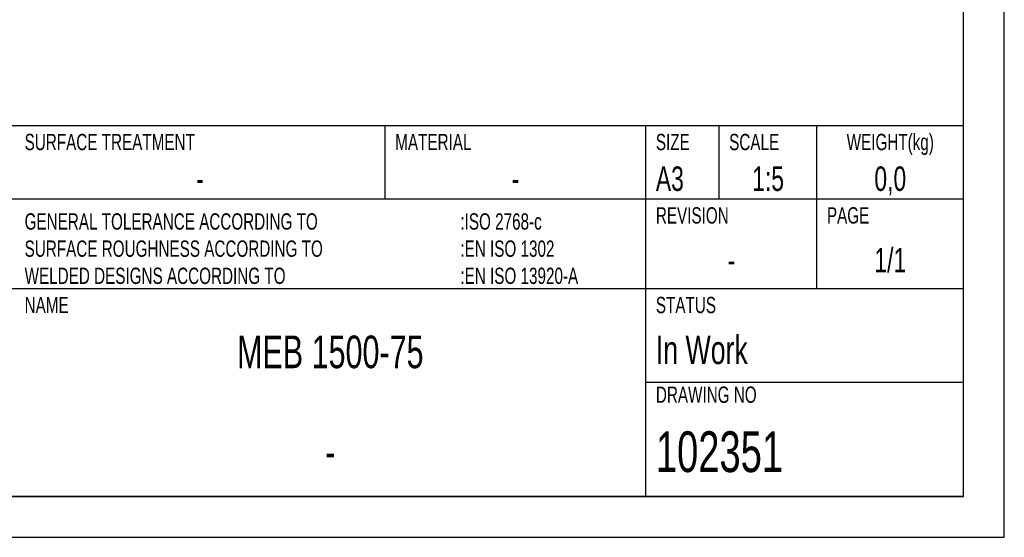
# Model space of a CAD drawing. Extents: x 0 to 420, y 0 to 297.
# Tile 6 of 9: x 299 to 420, y 0 to 64. Entities that reach past the tile are written whole.
import ezdxf

# ---------------------------------------------------------------- set-up
doc = ezdxf.new("R2010")
doc.units = 0
doc.header["$LTSCALE"] = 23.1
doc.layers.get('0').update_dxf_attribs({"linetype": 'CONTINUOUS'})
doc.layers.add('102351_DXF_FORMAT', color=7, linetype='CONTINUOUS')
doc.styles.get("Standard").update_dxf_attribs({"font": 'txt', "width": 0.7})
doc.styles.add('TEXTSTYLE_2', font='txt', dxfattribs={"width": 0.7})

msp = doc.modelspace()

# ---------------------------------------------------------------- linework, layer by layer
at = {"layer": '102351_DXF_FORMAT', "color": 7, "linetype": 'CONTINUOUS'}
for p, q in [((420, 0), (420, 297)), ((415, 5), (415, 292)), ((415, 50.5), (244.5, 50.5)), ((344, 41.5), (344, 50.5)), ((376, 5), (376, 50.5)), ((385, 41.5), (385, 50.5)), ((397, 30.5), (397, 50.5)), ((415, 5), (415, 50.5)), ((415, 41.5), (244.5, 41.5)), ((415, 30.5), (244.5, 30.5)), ((415, 19), (376, 19)), ((25, 5), (415, 5)), ((415, 5), (244.5, 5)), ((0, 0), (420, 0))]:
    msp.add_line(p, q, dxfattribs=at)

# ---------------------------------------------------------------- texts
at = {"color": 7, "linetype": 'CONTINUOUS', "char_height": 2, "style": 'TEXTSTYLE_2'}
for s, insert, width, attachment_point in [('WEIGHT(kg)', (406, 49.5), 14, 2), ('SURFACE TREATMENT', (299.72, 49.5), 23.8, 1), ('MATERIAL', (345.22, 49.5), 11.2, 1), ('SIZE ', (377.22, 49.5), 7, 1), ('SCALE', (386.22, 49.5), 7, 1), ('REVISION', (377.22, 40.5), 11.2, 1), ('PAGE', (398.22, 40.5), 5.6, 1)]:
    msp.add_mtext(s, dxfattribs=dict(at, insert=insert, width=width, attachment_point=attachment_point))
at = {"color": 7, "linetype": 'CONTINUOUS', "char_height": 3}
for s, insert, width, attachment_point in [('A3 ', (377.22, 45.5), 10.6071, 1), ('1:5', (391, 45.5), 7.3929, 2), ('0,0', (406, 45.5), 9.6429, 2), ('-', (321.25, 45.5), 3.2143, 2), ('-', (360, 45.5), 3.2143, 2)]:
    msp.add_mtext(s, dxfattribs=dict(at, insert=insert, width=width, attachment_point=attachment_point))
at = {"layer": '102351_DXF_FORMAT', "color": 7, "linetype": 'CONTINUOUS', "char_height": 2, "attachment_point": 1, "style": 'TEXTSTYLE_2'}
for s, insert, width in [('GENERAL TOLERANCE ACCORDING TO\\PSURFACE ROUGHNESS ACCORDING TO\\PWELDED DESIGNS ACCORDING TO\\P ', (299.72, 39.75), 42), (':ISO 2768-c\\P:EN ISO 1302\\P:EN ISO 13920-A ', (353.22, 39.75), 22.4), ('NAME ', (299.72, 29.5), 7), ('STATUS ', (377.22, 29.5), 9.8), ('DRAWING NO', (377.22, 18.5), 14)]:
    msp.add_mtext(s, dxfattribs=dict(at, insert=insert, width=width))
at = {"layer": '102351_DXF_FORMAT', "color": 7, "linetype": 'CONTINUOUS'}
for s, insert, char_height, width, attachment_point in [('1/1', (406, 35.5), 3, 8.5714, 2), ('- ', (386.5, 35.5), 3, 6.75, 2), ('MEB 1500-75', (337.25, 24.75), 4, 49.2857, 2), ('In Work  ', (377.22, 24.75), 3.5, 37.5, 1), ('102351', (377.22, 13), 5, 31.0714, 1), ('-', (337.25, 12.5), 4, 4.2857, 2)]:
    msp.add_mtext(s, dxfattribs=dict(at, insert=insert, char_height=char_height, width=width, attachment_point=attachment_point))

doc.saveas('drawing.dxf')
